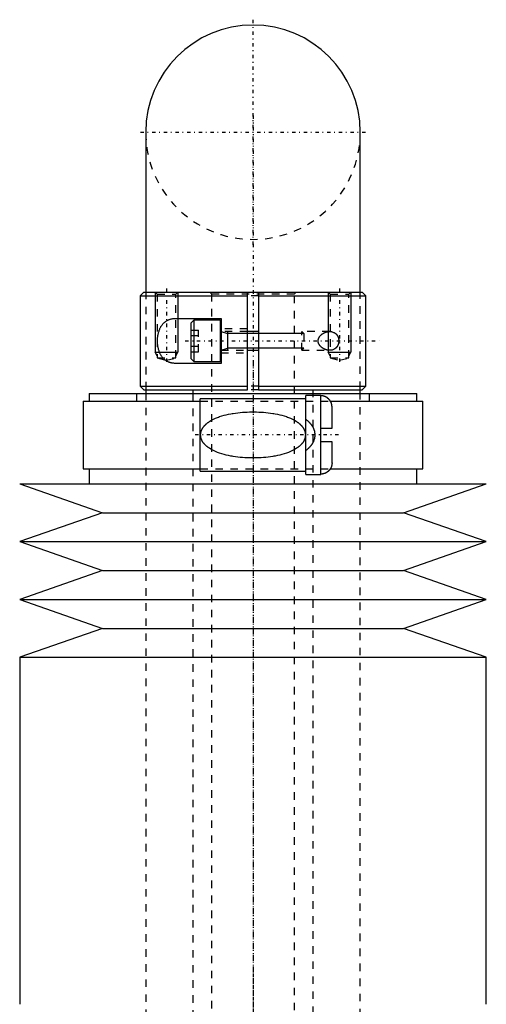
# Model space of a CAD drawing. Extents: x -70 to 72, y -1 to 596.
# Tile 14 of 14: x -31 to 31, y 465 to 596. Entities that reach past the tile are written whole.
import ezdxf

# ---------------------------------------------------------------- set-up
doc = ezdxf.new("R2010")
doc.units = 0
doc.linetypes.add('CENTER', pattern=[1.5, 0.45, -0.5, 0.05, -0.5])
doc.linetypes.add('DASHED', pattern=[2, 1, -1])
for name, color, linetype in [('AM_0', 7, 'CONTINUOUS'), ('AM_10', 7, 'CONTINUOUS'), ('AM_3', 7, 'DASHED'), ('AM_7', 7, 'CENTER')]:
    doc.layers.add(name, color=color, linetype=linetype)

msp = doc.modelspace()

# ---------------------------------------------------------------- linework, layer by layer
at = {"layer": 'AM_0', "color": 7, "linetype": 'CONTINUOUS'}
for p, q in [((-14.25, 580.75), (-14.25, 559.54)), ((14.25, 559.54), (14.25, 580.75)), ((-14.5, 559.5), (-15, 559)), ((-14.5, 559.5), (14.5, 559.5)), ((-0.75, 546.5), (-0.75, 559.5)), ((0.75, 559.5), (0.75, 546.5)), ((15, 559), (14.5, 559.5)), ((-15, 559), (-15, 547)), ((-15, 559), (-0.75, 559)), ((0.75, 559), (15, 559)), ((15, 547), (15, 559)), ((-10.2, 556), (-4.25, 556)), ((-7.85, 555.75), (-8.25, 555.35)), ((-8.25, 555.35), (-8.25, 550.65)), ((-4.35, 555.75), (-7.85, 555.75)), ((-7.85, 555.75), (-7.85, 550.25)), ((-4.35, 555.75), (-4.35, 550.25)), ((-4.25, 556), (-4.25, 550)), ((0.75, 554.25), (-0.75, 554.25)), ((-0.75, 551.75), (0.75, 551.75)), ((-4.25, 550), (-10.2, 550)), ((-8.25, 550.65), (-7.85, 550.25)), ((-7.85, 550.25), (-4.35, 550.25)), ((-21.75, 546), (-21.75, 545)), ((-21.75, 546), (21.75, 546)), ((-15, 547), (-14.5, 546.5)), ((-15, 547), (-0.75, 547)), ((-14.5, 546.5), (-0.75, 546.5)), ((-14.25, 546.61), (-14.25, 546.11)), ((-8, 546.5), (-8, 546)), ((0.75, 547), (15, 547)), ((0.75, 546.5), (14.5, 546.5)), ((8, 546), (8, 546.5)), ((14.25, 546.11), (14.25, 546.61)), ((14.5, 546.5), (15, 547)), ((21.75, 545), (21.75, 546)), ((-22.55, 545), (-22.55, 536)), ((-22.55, 545), (-7, 545)), ((7, 545.3), (-7, 545.3)), ((-7, 535.7), (-7, 545.3)), ((9, 545.75), (7, 545.75)), ((7, 535.25), (7, 545.75)), ((9, 535.25), (9, 545.75)), ((10.28, 545), (22.55, 545)), ((22.55, 536), (22.55, 545)), ((10.5, 541.4), (10.5, 544.2)), ((9, 541.4), (10.5, 541.4)), ((10.5, 539.6), (9, 539.6)), ((10.5, 536.8), (10.5, 539.6)), ((-22.55, 536), (-7, 536)), ((-21.75, 536), (-21.75, 534)), ((-7, 535.7), (7, 535.7)), ((10.28, 536), (22.55, 536)), ((21.75, 534), (21.75, 536)), ((7, 535.25), (9, 535.25)), ((-31, 534), (-20, 530.15)), ((-31, 534), (31, 534)), ((20, 530.15), (31, 534)), ((-20, 530.15), (-31, 526.31)), ((-20, 530.15), (20, 530.15)), ((31, 526.31), (20, 530.15)), ((-31, 526.31), (-20, 522.47)), ((-31, 526.31), (31, 526.31)), ((20, 522.47), (31, 526.31)), ((-20, 522.47), (-31, 518.62)), ((-20, 522.47), (20, 522.47)), ((31, 518.62), (20, 522.47)), ((-31, 518.62), (-20, 514.77)), ((-31, 518.62), (31, 518.62)), ((20, 514.77), (31, 518.62)), ((-20, 514.77), (-31, 510.93)), ((-20, 514.77), (20, 514.77)), ((31, 510.93), (20, 514.77)), ((-31, 510.93), (-31, 464.79)), ((-31, 510.93), (31, 510.93)), ((31, 464.79), (31, 510.93))]:
    msp.add_line(p, q, dxfattribs=at)
for points in [[(-10.2, 550, 0), (-10.23, 550, 0), (-10.31, 550, 0), (-10.38, 550, 0), (-10.41, 550.01, 0), (-10.45, 550.01, 0), (-10.52, 550.02, 0), (-10.59, 550.02, 0), (-10.67, 550.03, 0), (-10.74, 550.05, 0), (-10.81, 550.06, 0), (-10.84, 550.07, 0), (-10.88, 550.08, 0), (-10.95, 550.09, 0), (-11.02, 550.12, 0), (-11.09, 550.14, 0), (-11.16, 550.16, 0), (-11.22, 550.19, 0), (-11.26, 550.2, 0), (-11.29, 550.22, 0), (-11.35, 550.25, 0), (-11.42, 550.28, 0), (-11.45, 550.3, 0), (-11.48, 550.32, 0), (-11.54, 550.36, 0), (-11.6, 550.4, 0), (-11.63, 550.42, 0), (-11.66, 550.44, 0), (-11.72, 550.49, 0), (-11.77, 550.53, 0), (-11.83, 550.58, 0), (-11.88, 550.63, 0), (-11.93, 550.69, 0), (-11.96, 550.72, 0), (-11.98, 550.74, 0), (-12.03, 550.8, 0), (-12.08, 550.86, 0), (-12.12, 550.93, 0), (-12.17, 550.99, 0), (-12.21, 551.06, 0), (-12.23, 551.09, 0), (-12.25, 551.13, 0), (-12.29, 551.2, 0), (-12.33, 551.27, 0), (-12.36, 551.35, 0), (-12.4, 551.43, 0), (-12.43, 551.52, 0), (-12.45, 551.56, 0), (-12.46, 551.6, 0), (-12.49, 551.69, 0), (-12.52, 551.78, 0), (-12.55, 551.87, 0), (-12.57, 551.97, 0), (-12.59, 552.06, 0), (-12.6, 552.11, 0), (-12.61, 552.16, 0), (-12.63, 552.26, 0), (-12.64, 552.36, 0), (-12.66, 552.45, 0), (-12.67, 552.55, 0), (-12.68, 552.65, 0), (-12.68, 552.7, 0), (-12.68, 552.75, 0), (-12.69, 552.85, 0), (-12.69, 552.95, 0), (-12.69, 553, 0), (-12.69, 553.05, 0), (-12.69, 553.15, 0), (-12.68, 553.25, 0), (-12.68, 553.3, 0), (-12.68, 553.35, 0), (-12.67, 553.45, 0), (-12.66, 553.55, 0), (-12.64, 553.64, 0), (-12.63, 553.74, 0), (-12.61, 553.84, 0), (-12.6, 553.89, 0), (-12.59, 553.94, 0), (-12.57, 554.03, 0), (-12.55, 554.13, 0), (-12.52, 554.22, 0), (-12.49, 554.31, 0), (-12.46, 554.4, 0), (-12.45, 554.44, 0), (-12.43, 554.48, 0), (-12.4, 554.57, 0), (-12.36, 554.65, 0), (-12.33, 554.73, 0), (-12.29, 554.8, 0), (-12.25, 554.87, 0), (-12.23, 554.91, 0), (-12.21, 554.94, 0), (-12.17, 555.01, 0), (-12.12, 555.07, 0), (-12.08, 555.14, 0), (-12.03, 555.2, 0), (-11.98, 555.26, 0), (-11.96, 555.28, 0), (-11.93, 555.31, 0), (-11.88, 555.37, 0), (-11.83, 555.42, 0), (-11.77, 555.47, 0), (-11.72, 555.51, 0), (-11.66, 555.56, 0), (-11.63, 555.58, 0), (-11.6, 555.6, 0), (-11.54, 555.64, 0), (-11.48, 555.68, 0), (-11.45, 555.7, 0), (-11.42, 555.72, 0), (-11.35, 555.75, 0), (-11.29, 555.78, 0), (-11.26, 555.8, 0), (-11.22, 555.81, 0), (-11.16, 555.84, 0), (-11.09, 555.86, 0), (-11.02, 555.88, 0), (-10.95, 555.91, 0), (-10.88, 555.92, 0), (-10.84, 555.93, 0), (-10.81, 555.94, 0), (-10.74, 555.95, 0), (-10.67, 555.97, 0), (-10.59, 555.98, 0), (-10.52, 555.98, 0), (-10.45, 555.99, 0), (-10.41, 555.99, 0), (-10.38, 556, 0), (-10.31, 556, 0), (-10.23, 556, 0), (-10.2, 556, 0)], [(10.2, 551.75, 0), (10.18, 551.75, 0), (10.15, 551.75, 0), (10.11, 551.75, 0), (10.1, 551.75, 0), (10.08, 551.75, 0), (10.04, 551.76, 0), (10.01, 551.76, 0), (9.97, 551.77, 0), (9.94, 551.77, 0), (9.9, 551.78, 0), (9.88, 551.78, 0), (9.87, 551.79, 0), (9.83, 551.79, 0), (9.79, 551.8, 0), (9.76, 551.81, 0), (9.72, 551.82, 0), (9.68, 551.84, 0), (9.67, 551.84, 0), (9.65, 551.85, 0), (9.61, 551.86, 0), (9.58, 551.88, 0), (9.56, 551.88, 0), (9.54, 551.89, 0), (9.5, 551.91, 0), (9.47, 551.92, 0), (9.45, 551.93, 0), (9.43, 551.94, 0), (9.4, 551.96, 0), (9.36, 551.98, 0), (9.33, 552, 0), (9.3, 552.02, 0), (9.26, 552.04, 0), (9.25, 552.05, 0), (9.23, 552.06, 0), (9.2, 552.08, 0), (9.16, 552.11, 0), (9.13, 552.13, 0), (9.1, 552.16, 0), (9.07, 552.18, 0), (9.06, 552.2, 0), (9.04, 552.21, 0), (9.01, 552.24, 0), (8.98, 552.27, 0), (8.96, 552.3, 0), (8.93, 552.33, 0), (8.9, 552.36, 0), (8.89, 552.38, 0), (8.87, 552.4, 0), (8.85, 552.43, 0), (8.82, 552.47, 0), (8.8, 552.51, 0), (8.78, 552.55, 0), (8.76, 552.58, 0), (8.75, 552.61, 0), (8.74, 552.63, 0), (8.72, 552.67, 0), (8.7, 552.71, 0), (8.69, 552.75, 0), (8.68, 552.8, 0), (8.67, 552.84, 0), (8.67, 552.86, 0), (8.66, 552.89, 0), (8.66, 552.93, 0), (8.66, 552.98, 0), (8.66, 553, 0), (8.66, 553.02, 0), (8.66, 553.07, 0), (8.66, 553.11, 0), (8.67, 553.14, 0), (8.67, 553.16, 0), (8.68, 553.2, 0), (8.69, 553.25, 0), (8.7, 553.29, 0), (8.72, 553.33, 0), (8.74, 553.37, 0), (8.75, 553.39, 0), (8.76, 553.42, 0), (8.78, 553.45, 0), (8.8, 553.49, 0), (8.82, 553.53, 0), (8.85, 553.57, 0), (8.87, 553.6, 0), (8.89, 553.62, 0), (8.9, 553.64, 0), (8.93, 553.67, 0), (8.96, 553.7, 0), (8.98, 553.73, 0), (9.01, 553.76, 0), (9.04, 553.79, 0), (9.06, 553.8, 0), (9.07, 553.82, 0), (9.1, 553.84, 0), (9.13, 553.87, 0), (9.16, 553.89, 0), (9.2, 553.92, 0), (9.23, 553.94, 0), (9.25, 553.95, 0), (9.26, 553.96, 0), (9.3, 553.98, 0), (9.33, 554, 0), (9.36, 554.02, 0), (9.4, 554.04, 0), (9.43, 554.06, 0), (9.45, 554.07, 0), (9.47, 554.08, 0), (9.5, 554.09, 0), (9.54, 554.11, 0), (9.56, 554.12, 0), (9.58, 554.12, 0), (9.61, 554.14, 0), (9.65, 554.15, 0), (9.67, 554.16, 0), (9.68, 554.16, 0), (9.72, 554.18, 0), (9.76, 554.19, 0), (9.79, 554.2, 0), (9.83, 554.21, 0), (9.87, 554.21, 0), (9.88, 554.22, 0), (9.9, 554.22, 0), (9.94, 554.23, 0), (9.97, 554.23, 0), (10.01, 554.24, 0), (10.04, 554.24, 0), (10.08, 554.25, 0), (10.1, 554.25, 0), (10.11, 554.25, 0), (10.15, 554.25, 0), (10.18, 554.25, 0), (10.2, 554.25, 0)], [(10.2, 554.25, 0), (10.24, 554.25, 0), (10.34, 554.24, 0), (10.43, 554.23, 0), (10.48, 554.22, 0), (10.53, 554.21, 0), (10.62, 554.18, 0), (10.71, 554.14, 0), (10.8, 554.1, 0), (10.85, 554.07, 0), (10.87, 554.06, 0), (10.88, 554.05, 0), (10.89, 554.05, 0), (10.89, 554.04, 0), (10.91, 554.03, 0), (10.92, 554.02, 0), (10.93, 554.01, 0), (10.95, 554, 0), (10.96, 553.99, 0), (10.97, 553.99, 0), (10.97, 553.98, 0), (10.99, 553.97, 0), (11, 553.96, 0), (11.01, 553.95, 0), (11.01, 553.95, 0), (11.02, 553.94, 0), (11.04, 553.92, 0), (11.04, 553.92, 0), (11.05, 553.91, 0), (11.06, 553.9, 0), (11.07, 553.89, 0), (11.08, 553.88, 0), (11.09, 553.86, 0), (11.11, 553.85, 0), (11.11, 553.84, 0), (11.12, 553.84, 0), (11.13, 553.82, 0), (11.14, 553.81, 0), (11.15, 553.79, 0), (11.16, 553.78, 0), (11.17, 553.77, 0), (11.18, 553.76, 0), (11.18, 553.75, 0), (11.19, 553.73, 0), (11.2, 553.72, 0), (11.21, 553.7, 0), (11.22, 553.69, 0), (11.23, 553.67, 0), (11.23, 553.66, 0), (11.24, 553.65, 0), (11.25, 553.64, 0), (11.26, 553.62, 0), (11.27, 553.6, 0), (11.27, 553.58, 0), (11.28, 553.56, 0), (11.29, 553.55, 0), (11.29, 553.55, 0), (11.3, 553.53, 0), (11.31, 553.51, 0), (11.31, 553.49, 0), (11.32, 553.47, 0), (11.33, 553.45, 0), (11.33, 553.44, 0), (11.33, 553.43, 0), (11.34, 553.41, 0), (11.35, 553.39, 0), (11.35, 553.38, 0), (11.35, 553.37, 0), (11.36, 553.35, 0), (11.36, 553.33, 0), (11.36, 553.32, 0), (11.37, 553.31, 0), (11.37, 553.29, 0), (11.37, 553.27, 0), (11.38, 553.24, 0), (11.38, 553.22, 0), (11.38, 553.2, 0), (11.39, 553.19, 0), (11.39, 553.18, 0), (11.39, 553.16, 0), (11.39, 553.14, 0), (11.39, 553.12, 0), (11.4, 553.1, 0), (11.4, 553.07, 0), (11.4, 553.06, 0), (11.4, 553.05, 0), (11.4, 553.03, 0), (11.4, 553.01, 0), (11.4, 553, 0)], [(11.4, 553, 0), (11.4, 552.99, 0), (11.4, 552.97, 0), (11.4, 552.95, 0), (11.4, 552.94, 0), (11.4, 552.93, 0), (11.4, 552.9, 0), (11.39, 552.88, 0), (11.39, 552.86, 0), (11.39, 552.84, 0), (11.39, 552.82, 0), (11.39, 552.81, 0), (11.38, 552.8, 0), (11.38, 552.78, 0), (11.38, 552.76, 0), (11.37, 552.73, 0), (11.37, 552.71, 0), (11.37, 552.69, 0), (11.36, 552.68, 0), (11.36, 552.67, 0), (11.36, 552.65, 0), (11.35, 552.63, 0), (11.35, 552.62, 0), (11.35, 552.61, 0), (11.34, 552.59, 0), (11.33, 552.57, 0), (11.33, 552.56, 0), (11.33, 552.55, 0), (11.32, 552.53, 0), (11.31, 552.51, 0), (11.31, 552.49, 0), (11.3, 552.47, 0), (11.29, 552.45, 0), (11.29, 552.45, 0), (11.28, 552.44, 0), (11.27, 552.42, 0), (11.27, 552.4, 0), (11.26, 552.38, 0), (11.25, 552.36, 0), (11.24, 552.35, 0), (11.23, 552.34, 0), (11.23, 552.33, 0), (11.22, 552.31, 0), (11.21, 552.3, 0), (11.2, 552.28, 0), (11.19, 552.27, 0), (11.18, 552.25, 0), (11.18, 552.24, 0), (11.17, 552.23, 0), (11.16, 552.22, 0), (11.15, 552.21, 0), (11.14, 552.19, 0), (11.13, 552.18, 0), (11.12, 552.16, 0), (11.11, 552.16, 0), (11.11, 552.15, 0), (11.09, 552.14, 0), (11.08, 552.12, 0), (11.07, 552.11, 0), (11.06, 552.1, 0), (11.05, 552.09, 0), (11.04, 552.08, 0), (11.04, 552.08, 0), (11.02, 552.06, 0), (11.01, 552.05, 0), (11.01, 552.05, 0), (11, 552.04, 0), (10.99, 552.03, 0), (10.97, 552.02, 0), (10.97, 552.01, 0), (10.96, 552.01, 0), (10.95, 552, 0), (10.93, 551.99, 0), (10.92, 551.98, 0), (10.91, 551.97, 0), (10.89, 551.96, 0), (10.89, 551.95, 0), (10.88, 551.95, 0), (10.87, 551.94, 0), (10.85, 551.93, 0), (10.8, 551.9, 0), (10.71, 551.86, 0), (10.62, 551.82, 0), (10.53, 551.79, 0), (10.48, 551.78, 0), (10.43, 551.77, 0), (10.34, 551.76, 0), (10.24, 551.75, 0), (10.2, 551.75, 0)], [(10.5, 544.2, 0), (10.5, 544.21, 0), (10.5, 544.23, 0), (10.5, 544.25, 0), (10.5, 544.26, 0), (10.5, 544.28, 0), (10.5, 544.3, 0), (10.5, 544.32, 0), (10.49, 544.34, 0), (10.49, 544.36, 0), (10.49, 544.38, 0), (10.49, 544.4, 0), (10.49, 544.41, 0), (10.48, 544.43, 0), (10.48, 544.45, 0), (10.48, 544.47, 0), (10.47, 544.5, 0), (10.47, 544.52, 0), (10.46, 544.53, 0), (10.46, 544.54, 0), (10.46, 544.56, 0), (10.45, 544.58, 0), (10.45, 544.59, 0), (10.45, 544.61, 0), (10.44, 544.63, 0), (10.43, 544.65, 0), (10.43, 544.66, 0), (10.43, 544.67, 0), (10.42, 544.69, 0), (10.41, 544.71, 0), (10.41, 544.73, 0), (10.4, 544.75, 0), (10.39, 544.77, 0), (10.39, 544.78, 0), (10.38, 544.79, 0), (10.37, 544.81, 0), (10.37, 544.83, 0), (10.36, 544.85, 0), (10.35, 544.87, 0), (10.34, 544.89, 0), (10.33, 544.9, 0), (10.33, 544.91, 0), (10.32, 544.92, 0), (10.31, 544.94, 0), (10.3, 544.96, 0), (10.29, 544.98, 0), (10.27, 545, 0), (10.27, 545.01, 0), (10.26, 545.02, 0), (10.25, 545.04, 0), (10.24, 545.06, 0), (10.22, 545.08, 0), (10.21, 545.1, 0), (10.2, 545.11, 0), (10.19, 545.12, 0), (10.18, 545.13, 0), (10.17, 545.15, 0), (10.16, 545.17, 0), (10.14, 545.18, 0), (10.13, 545.2, 0), (10.11, 545.22, 0), (10.11, 545.22, 0), (10.1, 545.23, 0), (10.09, 545.25, 0), (10.07, 545.26, 0), (10.06, 545.27, 0), (10.06, 545.28, 0), (10.04, 545.29, 0), (10.03, 545.31, 0), (10.02, 545.31, 0), (10.01, 545.32, 0), (9.99, 545.34, 0), (9.98, 545.35, 0), (9.96, 545.36, 0), (9.94, 545.38, 0), (9.93, 545.39, 0), (9.92, 545.4, 0), (9.91, 545.41, 0), (9.89, 545.42, 0), (9.87, 545.43, 0), (9.86, 545.45, 0), (9.84, 545.46, 0), (9.82, 545.47, 0), (9.81, 545.48, 0), (9.8, 545.48, 0), (9.78, 545.5, 0), (9.76, 545.51, 0), (9.74, 545.52, 0), (9.72, 545.53, 0), (9.7, 545.54, 0), (9.69, 545.54, 0), (9.68, 545.55, 0), (9.66, 545.56, 0), (9.64, 545.57, 0), (9.62, 545.58, 0), (9.61, 545.59, 0), (9.59, 545.6, 0), (9.58, 545.6, 0), (9.57, 545.6, 0), (9.55, 545.61, 0), (9.53, 545.62, 0), (9.51, 545.63, 0), (9.49, 545.63, 0), (9.47, 545.64, 0), (9.46, 545.64, 0), (9.45, 545.65, 0), (9.42, 545.65, 0), (9.4, 545.66, 0), (9.39, 545.66, 0), (9.38, 545.67, 0), (9.36, 545.67, 0), (9.34, 545.68, 0), (9.33, 545.68, 0), (9.32, 545.68, 0), (9.29, 545.69, 0), (9.27, 545.69, 0), (9.25, 545.69, 0), (9.23, 545.7, 0), (9.21, 545.7, 0), (9.19, 545.7, 0), (9.18, 545.7, 0), (9.16, 545.71, 0), (9.14, 545.71, 0), (9.12, 545.71, 0), (9.1, 545.71, 0), (9.07, 545.71, 0), (9.06, 545.71, 0), (9.05, 545.71, 0), (9.03, 545.72, 0), (9.01, 545.72, 0), (9, 545.72, 0)], [(10.5, 536.8, 0), (10.5, 536.79, 0), (10.5, 536.77, 0), (10.5, 536.75, 0), (10.5, 536.74, 0), (10.5, 536.72, 0), (10.5, 536.7, 0), (10.5, 536.68, 0), (10.49, 536.66, 0), (10.49, 536.64, 0), (10.49, 536.62, 0), (10.49, 536.6, 0), (10.49, 536.59, 0), (10.48, 536.57, 0), (10.48, 536.55, 0), (10.48, 536.53, 0), (10.47, 536.5, 0), (10.47, 536.48, 0), (10.46, 536.47, 0), (10.46, 536.46, 0), (10.46, 536.44, 0), (10.45, 536.42, 0), (10.45, 536.41, 0), (10.45, 536.39, 0), (10.44, 536.37, 0), (10.43, 536.35, 0), (10.43, 536.34, 0), (10.43, 536.33, 0), (10.42, 536.31, 0), (10.41, 536.29, 0), (10.41, 536.27, 0), (10.4, 536.25, 0), (10.39, 536.23, 0), (10.39, 536.22, 0), (10.38, 536.21, 0), (10.37, 536.19, 0), (10.37, 536.17, 0), (10.36, 536.15, 0), (10.35, 536.13, 0), (10.34, 536.11, 0), (10.33, 536.1, 0), (10.33, 536.09, 0), (10.32, 536.08, 0), (10.31, 536.06, 0), (10.3, 536.04, 0), (10.29, 536.02, 0), (10.27, 536, 0), (10.27, 535.99, 0), (10.26, 535.98, 0), (10.25, 535.96, 0), (10.24, 535.94, 0), (10.22, 535.92, 0), (10.21, 535.9, 0), (10.2, 535.89, 0), (10.19, 535.88, 0), (10.18, 535.87, 0), (10.17, 535.85, 0), (10.16, 535.83, 0), (10.14, 535.82, 0), (10.13, 535.8, 0), (10.11, 535.78, 0), (10.11, 535.78, 0), (10.1, 535.77, 0), (10.09, 535.75, 0), (10.07, 535.74, 0), (10.06, 535.73, 0), (10.06, 535.72, 0), (10.04, 535.71, 0), (10.03, 535.69, 0), (10.02, 535.69, 0), (10.01, 535.68, 0), (9.99, 535.66, 0), (9.98, 535.65, 0), (9.96, 535.64, 0), (9.94, 535.62, 0), (9.93, 535.61, 0), (9.92, 535.6, 0), (9.91, 535.59, 0), (9.89, 535.58, 0), (9.87, 535.57, 0), (9.86, 535.55, 0), (9.84, 535.54, 0), (9.82, 535.53, 0), (9.81, 535.52, 0), (9.8, 535.52, 0), (9.78, 535.5, 0), (9.76, 535.49, 0), (9.74, 535.48, 0), (9.72, 535.47, 0), (9.7, 535.46, 0), (9.69, 535.46, 0), (9.68, 535.45, 0), (9.66, 535.44, 0), (9.64, 535.43, 0), (9.62, 535.42, 0), (9.61, 535.41, 0), (9.59, 535.4, 0), (9.58, 535.4, 0), (9.57, 535.4, 0), (9.55, 535.39, 0), (9.53, 535.38, 0), (9.51, 535.37, 0), (9.49, 535.37, 0), (9.47, 535.36, 0), (9.46, 535.36, 0), (9.45, 535.35, 0), (9.42, 535.35, 0), (9.4, 535.34, 0), (9.39, 535.34, 0), (9.38, 535.33, 0), (9.36, 535.33, 0), (9.34, 535.32, 0), (9.33, 535.32, 0), (9.32, 535.32, 0), (9.29, 535.31, 0), (9.27, 535.31, 0), (9.25, 535.31, 0), (9.23, 535.3, 0), (9.21, 535.3, 0), (9.19, 535.3, 0), (9.18, 535.3, 0), (9.16, 535.29, 0), (9.14, 535.29, 0), (9.12, 535.29, 0), (9.1, 535.29, 0), (9.07, 535.29, 0), (9.06, 535.29, 0), (9.05, 535.29, 0), (9.03, 535.28, 0), (9.01, 535.28, 0), (9, 535.28, 0)]]:
    msp.add_polyline3d(points, dxfattribs=at)
for centre, radius, start, end in [((0, 580.75), 14.25, 0, 180), ((-4.35, 555.65), 0.1, 0, 90), ((-4.35, 550.35), 0.1, 270, 359.9956)]:
    msp.add_arc(centre, radius, start, end, dxfattribs=at)
at = {"layer": 'AM_10', "color": 7, "linetype": 'CONTINUOUS'}
for p, q in [((-13, 559.5), (-13, 551.5)), ((-10, 559.5), (-10, 551.5)), ((10, 559.5), (10, 551.5)), ((13, 559.5), (13, 551.5)), ((-4.25, 554.25), (-3.4, 553.97)), ((-3.4, 554.25), (-3.4, 551.75)), ((6.75, 553.97), (-3.4, 553.97)), ((-12.73, 551.03), (-13, 551.5)), ((-13, 551.5), (-10, 551.5)), ((-10.27, 551.03), (-10, 551.5)), ((-4.25, 551.75), (-3.4, 552.03)), ((6.75, 552.03), (-3.4, 552.03)), ((10.27, 551.03), (10, 551.5)), ((10, 551.5), (13, 551.5)), ((12.73, 551.03), (13, 551.5))]:
    msp.add_line(p, q, dxfattribs=at)
at = {"layer": 'AM_3', "color": 6, "linetype": 'DASHED'}
for p, q in [((-14.25, 559.54), (-14.25, 546.61)), ((-13, 559.5), (-12.73, 559.23)), ((-12.73, 559.23), (-12.73, 550.75)), ((-12.73, 559.23), (-10.27, 559.23)), ((-10.27, 559.23), (-10, 559.5)), ((-10.27, 550.75), (-10.27, 559.23)), ((-5.75, 559.5), (-5.5, 559.25)), ((-5.5, 559.25), (-5.5, 90)), ((-5.5, 559.25), (5.5, 559.25)), ((5.5, 559.25), (5.75, 559.5)), ((5.5, 90), (5.5, 559.25)), ((10, 559.5), (10.27, 559.23)), ((10.27, 559.23), (10.27, 550.75)), ((10.27, 559.23), (12.73, 559.23)), ((12.73, 559.23), (13, 559.5)), ((12.73, 550.75), (12.73, 559.23)), ((14.25, 546.61), (14.25, 559.54)), ((0.75, 559), (-0.75, 559)), ((-8.25, 554.44), (-7.25, 554.44)), ((-7.25, 551.56), (-7.25, 554.44)), ((-0.75, 554.6), (-4.25, 554.6)), ((-0.75, 554.25), (-4.25, 554.25)), ((10.2, 554.25), (6.47, 554.25)), ((6.75, 553.97), (6.47, 554.25)), ((6.47, 551.75), (6.47, 554.25)), ((6.75, 553.97), (6.75, 552.03)), ((-8.25, 553.72), (-7.25, 553.72)), ((-8.25, 552.28), (-7.25, 552.28)), ((-8.25, 551.56), (-7.25, 551.56)), ((-4.25, 551.75), (-0.75, 551.75)), ((-4.25, 551.4), (-0.75, 551.4)), ((6.47, 551.75), (6.75, 552.03)), ((6.47, 551.75), (10.2, 551.75)), ((-12.73, 550.75), (-11.5, 550.42)), ((-12.73, 550.75), (-10.27, 550.75)), ((-11.5, 550.42), (-10.27, 550.75)), ((10.27, 550.75), (11.5, 550.42)), ((10.27, 550.75), (12.73, 550.75)), ((11.5, 550.42), (12.73, 550.75)), ((-15.5, 546), (-15.5, 545)), ((-14.25, 546.11), (-14.25, 421.2)), ((-8, 546), (-8, 133.5)), ((0.75, 547), (-0.75, 547)), ((0.75, 546.5), (-0.75, 546.5)), ((8, 133.5), (8, 546)), ((14.25, 421.2), (14.25, 546.11)), ((15.5, 545), (15.5, 546)), ((-7, 545), (10.28, 545)), ((-7, 536), (10.28, 536))]:
    msp.add_line(p, q, dxfattribs=at)
for points in [[(0, 543.56, 0), (0.15, 543.56, 0), (0.45, 543.55, 0), (0.76, 543.54, 0), (0.92, 543.54, 0), (1.07, 543.53, 0), (1.38, 543.51, 0), (1.7, 543.48, 0), (2.01, 543.45, 0), (2.32, 543.41, 0), (2.63, 543.36, 0), (2.79, 543.34, 0), (2.94, 543.31, 0), (3.25, 543.25, 0), (3.55, 543.18, 0), (3.85, 543.11, 0), (4.14, 543.02, 0), (4.43, 542.93, 0), (4.57, 542.88, 0), (4.71, 542.83, 0), (4.99, 542.72, 0), (5.25, 542.59, 0), (5.38, 542.53, 0), (5.51, 542.46, 0), (5.75, 542.31, 0), (5.89, 542.21, 0), (5.93, 542.19, 0), (5.97, 542.16, 0), (5.99, 542.14, 0), (6.01, 542.13, 0), (6.05, 542.1, 0), (6.08, 542.07, 0), (6.1, 542.06, 0), (6.12, 542.04, 0), (6.16, 542.01, 0), (6.19, 541.98, 0), (6.21, 541.96, 0), (6.23, 541.94, 0), (6.26, 541.91, 0), (6.3, 541.88, 0), (6.33, 541.84, 0), (6.37, 541.81, 0), (6.4, 541.77, 0), (6.42, 541.75, 0), (6.44, 541.74, 0), (6.47, 541.7, 0), (6.5, 541.66, 0), (6.54, 541.62, 0), (6.57, 541.58, 0), (6.6, 541.54, 0), (6.61, 541.51, 0), (6.63, 541.49, 0), (6.66, 541.45, 0), (6.69, 541.41, 0), (6.71, 541.36, 0), (6.74, 541.32, 0), (6.76, 541.27, 0), (6.77, 541.25, 0), (6.79, 541.22, 0), (6.81, 541.17, 0), (6.83, 541.13, 0), (6.85, 541.08, 0), (6.87, 541.03, 0), (6.88, 540.98, 0), (6.89, 540.95, 0), (6.9, 540.93, 0), (6.91, 540.88, 0), (6.92, 540.83, 0), (6.93, 540.78, 0), (6.94, 540.73, 0), (6.95, 540.68, 0), (6.95, 540.65, 0), (6.95, 540.63, 0), (6.96, 540.58, 0), (6.96, 540.53, 0), (6.96, 540.5, 0), (6.96, 540.47, 0), (6.96, 540.42, 0), (6.95, 540.37, 0), (6.95, 540.35, 0), (6.95, 540.32, 0), (6.94, 540.27, 0), (6.93, 540.22, 0), (6.92, 540.17, 0), (6.91, 540.12, 0), (6.9, 540.07, 0), (6.89, 540.05, 0), (6.88, 540.02, 0), (6.87, 539.97, 0), (6.85, 539.92, 0), (6.83, 539.87, 0), (6.81, 539.83, 0), (6.79, 539.78, 0), (6.77, 539.75, 0), (6.76, 539.73, 0), (6.74, 539.68, 0), (6.71, 539.64, 0), (6.69, 539.59, 0), (6.66, 539.55, 0), (6.63, 539.51, 0), (6.61, 539.49, 0), (6.6, 539.46, 0), (6.57, 539.42, 0), (6.54, 539.38, 0), (6.5, 539.34, 0), (6.47, 539.3, 0), (6.44, 539.26, 0), (6.42, 539.25, 0), (6.4, 539.23, 0), (6.37, 539.19, 0), (6.33, 539.16, 0), (6.3, 539.12, 0), (6.26, 539.09, 0), (6.23, 539.06, 0), (6.21, 539.04, 0), (6.19, 539.02, 0), (6.16, 538.99, 0), (6.12, 538.96, 0), (6.1, 538.94, 0), (6.08, 538.93, 0), (6.05, 538.9, 0), (6.01, 538.87, 0), (5.99, 538.86, 0), (5.97, 538.84, 0), (5.93, 538.81, 0), (5.89, 538.79, 0), (5.75, 538.69, 0), (5.51, 538.54, 0), (5.25, 538.41, 0), (4.99, 538.28, 0), (4.71, 538.17, 0), (4.57, 538.12, 0), (4.43, 538.07, 0), (4.14, 537.98, 0), (3.85, 537.89, 0), (3.55, 537.82, 0), (3.25, 537.75, 0), (2.94, 537.69, 0), (2.79, 537.66, 0), (2.63, 537.64, 0), (2.32, 537.59, 0), (2.01, 537.55, 0), (1.7, 537.52, 0), (1.38, 537.49, 0), (1.07, 537.47, 0), (0.92, 537.46, 0), (0.76, 537.46, 0), (0.45, 537.45, 0), (0.15, 537.44, 0), (0, 537.44, 0), (-0.15, 537.44, 0), (-0.45, 537.45, 0), (-0.76, 537.46, 0), (-0.92, 537.46, 0), (-1.07, 537.47, 0), (-1.38, 537.49, 0), (-1.7, 537.52, 0), (-2.01, 537.55, 0), (-2.32, 537.59, 0), (-2.63, 537.64, 0), (-2.79, 537.66, 0), (-2.94, 537.69, 0), (-3.25, 537.75, 0), (-3.55, 537.82, 0), (-3.85, 537.89, 0), (-4.14, 537.98, 0), (-4.43, 538.07, 0), (-4.57, 538.12, 0), (-4.71, 538.17, 0), (-4.99, 538.28, 0), (-5.25, 538.41, 0), (-5.51, 538.54, 0), (-5.75, 538.69, 0), (-5.89, 538.79, 0), (-5.93, 538.81, 0), (-5.97, 538.84, 0), (-5.99, 538.86, 0), (-6.01, 538.87, 0), (-6.05, 538.9, 0), (-6.08, 538.93, 0), (-6.1, 538.94, 0), (-6.12, 538.96, 0), (-6.16, 538.99, 0), (-6.19, 539.02, 0), (-6.21, 539.04, 0), (-6.23, 539.06, 0), (-6.26, 539.09, 0), (-6.3, 539.12, 0), (-6.33, 539.16, 0), (-6.37, 539.19, 0), (-6.4, 539.23, 0), (-6.42, 539.25, 0), (-6.44, 539.26, 0), (-6.47, 539.3, 0), (-6.5, 539.34, 0), (-6.54, 539.38, 0), (-6.57, 539.42, 0), (-6.6, 539.46, 0), (-6.61, 539.49, 0), (-6.63, 539.51, 0), (-6.66, 539.55, 0), (-6.69, 539.59, 0), (-6.71, 539.64, 0), (-6.74, 539.68, 0), (-6.76, 539.73, 0), (-6.77, 539.75, 0), (-6.79, 539.78, 0), (-6.81, 539.83, 0), (-6.83, 539.87, 0), (-6.85, 539.92, 0), (-6.87, 539.97, 0), (-6.88, 540.02, 0), (-6.89, 540.05, 0), (-6.9, 540.07, 0), (-6.91, 540.12, 0), (-6.92, 540.17, 0), (-6.93, 540.22, 0), (-6.94, 540.27, 0), (-6.95, 540.32, 0), (-6.95, 540.35, 0), (-6.95, 540.37, 0), (-6.96, 540.42, 0), (-6.96, 540.47, 0), (-6.96, 540.5, 0), (-6.96, 540.53, 0), (-6.96, 540.58, 0), (-6.95, 540.63, 0), (-6.95, 540.65, 0), (-6.95, 540.68, 0), (-6.94, 540.73, 0), (-6.93, 540.78, 0), (-6.92, 540.83, 0), (-6.91, 540.88, 0), (-6.9, 540.93, 0), (-6.89, 540.95, 0), (-6.88, 540.98, 0), (-6.87, 541.03, 0), (-6.85, 541.08, 0), (-6.83, 541.13, 0), (-6.81, 541.17, 0), (-6.79, 541.22, 0), (-6.77, 541.25, 0), (-6.76, 541.27, 0), (-6.74, 541.32, 0), (-6.71, 541.36, 0), (-6.69, 541.41, 0), (-6.66, 541.45, 0), (-6.63, 541.49, 0), (-6.61, 541.51, 0), (-6.6, 541.54, 0), (-6.57, 541.58, 0), (-6.54, 541.62, 0), (-6.5, 541.66, 0), (-6.47, 541.7, 0), (-6.44, 541.74, 0), (-6.42, 541.75, 0), (-6.4, 541.77, 0), (-6.37, 541.81, 0), (-6.33, 541.84, 0), (-6.3, 541.88, 0), (-6.26, 541.91, 0), (-6.23, 541.94, 0), (-6.21, 541.96, 0), (-6.19, 541.98, 0), (-6.16, 542.01, 0), (-6.12, 542.04, 0), (-6.1, 542.06, 0), (-6.08, 542.07, 0), (-6.05, 542.1, 0), (-6.01, 542.13, 0), (-5.99, 542.14, 0), (-5.97, 542.16, 0), (-5.93, 542.19, 0), (-5.89, 542.21, 0), (-5.75, 542.31, 0), (-5.51, 542.46, 0), (-5.38, 542.53, 0), (-5.25, 542.59, 0), (-4.99, 542.72, 0), (-4.71, 542.83, 0), (-4.57, 542.88, 0), (-4.43, 542.93, 0), (-4.14, 543.02, 0), (-3.85, 543.11, 0), (-3.55, 543.18, 0), (-3.25, 543.25, 0), (-2.94, 543.31, 0), (-2.79, 543.34, 0), (-2.63, 543.36, 0), (-2.32, 543.41, 0), (-2.01, 543.45, 0), (-1.7, 543.48, 0), (-1.38, 543.51, 0), (-1.07, 543.53, 0), (-0.92, 543.54, 0), (-0.76, 543.54, 0), (-0.45, 543.55, 0), (-0.15, 543.56, 0), (0, 543.56, 0)], [(7, 542.59, 0), (7.11, 542.51, 0), (7.24, 542.4, 0), (7.27, 542.37, 0), (7.31, 542.34, 0), (7.32, 542.32, 0), (7.34, 542.31, 0), (7.38, 542.28, 0), (7.41, 542.24, 0), (7.44, 542.21, 0), (7.47, 542.18, 0), (7.5, 542.15, 0), (7.52, 542.13, 0), (7.54, 542.11, 0), (7.57, 542.08, 0), (7.6, 542.04, 0), (7.61, 542.03, 0), (7.63, 542.01, 0), (7.65, 541.97, 0), (7.68, 541.94, 0), (7.7, 541.92, 0), (7.71, 541.9, 0), (7.74, 541.87, 0), (7.76, 541.83, 0), (7.79, 541.79, 0), (7.81, 541.76, 0), (7.84, 541.72, 0), (7.85, 541.7, 0), (7.86, 541.68, 0), (7.89, 541.64, 0), (7.91, 541.6, 0), (7.93, 541.56, 0), (7.95, 541.52, 0), (7.98, 541.48, 0), (7.99, 541.46, 0), (8, 541.44, 0), (8.02, 541.4, 0), (8.04, 541.35, 0), (8.05, 541.31, 0), (8.07, 541.26, 0), (8.09, 541.22, 0), (8.1, 541.2, 0), (8.1, 541.17, 0), (8.12, 541.13, 0), (8.13, 541.08, 0), (8.15, 541.03, 0), (8.16, 540.99, 0), (8.17, 540.94, 0), (8.17, 540.92, 0), (8.18, 540.89, 0), (8.19, 540.85, 0), (8.19, 540.8, 0), (8.2, 540.75, 0), (8.21, 540.71, 0), (8.21, 540.66, 0), (8.21, 540.64, 0), (8.21, 540.61, 0), (8.21, 540.57, 0), (8.22, 540.52, 0), (8.22, 540.5, 0), (8.22, 540.48, 0), (8.21, 540.43, 0), (8.21, 540.39, 0), (8.21, 540.36, 0), (8.21, 540.34, 0), (8.21, 540.29, 0), (8.2, 540.25, 0), (8.19, 540.2, 0), (8.19, 540.15, 0), (8.18, 540.11, 0), (8.17, 540.08, 0), (8.17, 540.06, 0), (8.16, 540.01, 0), (8.15, 539.97, 0), (8.13, 539.92, 0), (8.12, 539.87, 0), (8.1, 539.83, 0), (8.1, 539.8, 0), (8.09, 539.78, 0), (8.07, 539.74, 0), (8.05, 539.69, 0), (8.04, 539.65, 0), (8.02, 539.6, 0), (8, 539.56, 0), (7.99, 539.54, 0), (7.98, 539.52, 0), (7.95, 539.48, 0), (7.93, 539.44, 0), (7.91, 539.4, 0), (7.89, 539.36, 0), (7.86, 539.32, 0), (7.85, 539.3, 0), (7.84, 539.28, 0), (7.81, 539.24, 0), (7.79, 539.21, 0), (7.76, 539.17, 0), (7.74, 539.13, 0), (7.71, 539.1, 0), (7.7, 539.08, 0), (7.68, 539.06, 0), (7.65, 539.03, 0), (7.63, 538.99, 0), (7.61, 538.97, 0), (7.6, 538.96, 0), (7.57, 538.92, 0), (7.54, 538.89, 0), (7.52, 538.87, 0), (7.5, 538.85, 0), (7.47, 538.82, 0), (7.44, 538.79, 0), (7.41, 538.76, 0), (7.38, 538.72, 0), (7.34, 538.69, 0), (7.32, 538.68, 0), (7.31, 538.66, 0), (7.27, 538.63, 0), (7.24, 538.6, 0), (7.11, 538.49, 0), (7, 538.41, 0)]]:
    msp.add_polyline3d(points, dxfattribs=at)
msp.add_arc((0, 580.75), 14.25, 180, 0, dxfattribs=at)
at = {"layer": 'AM_7', "color": 4, "linetype": 'CENTER'}
for p, q in [((0, 565.79), (0, 595.71)), ((0, 582.98), (0, 66.53)), ((-14.96, 580.75), (14.96, 580.75)), ((-11.5, 559.95), (-11.5, 549.97)), ((11.5, 559.95), (11.5, 549.97)), ((-9, 553), (16.75, 553)), ((0, 550.06), (0, 460.73)), ((11.37, 540.5), (-7.88, 540.5)), ((0, 468.85), (0, 379.52))]:
    msp.add_line(p, q, dxfattribs=at)

doc.saveas('drawing.dxf')
